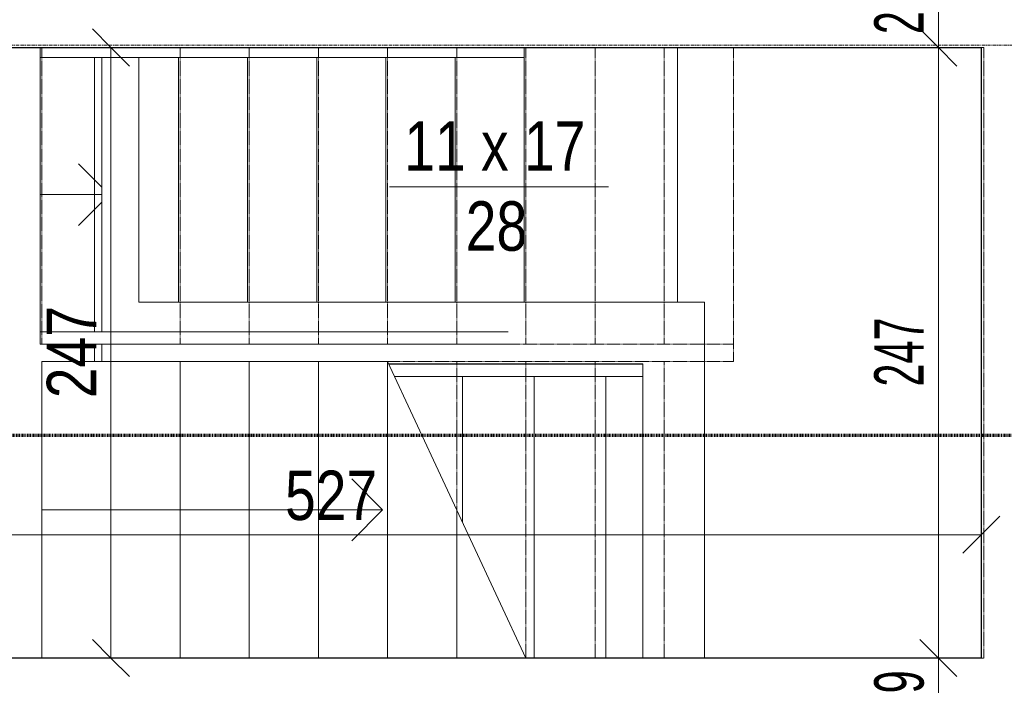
# Model space of a CAD drawing. Header units: millimetres. Extents: x -56965 to 15328, y -25411 to 16900.
# Tile 60 of 69: x -9156 to -5170, y -8274 to -5582. Entities that reach past the tile are written whole.
import ezdxf

# ---------------------------------------------------------------- set-up
doc = ezdxf.new("R2010")
doc.units = ezdxf.units.MM
for name, pattern in [('Kreska', [6.35, 3.175, -3.175]), ('Linia siatki', [22.225, 12.7, -3.175, 3.175, -3.175]), ('Ponad', [3.96875, 2.38125, -1.5875])]:
    doc.linetypes.add(name, pattern=pattern)
for name, color, linetype, lineweight in [('A-ANNO-DIMS', 7, 'Continuous', 5), ('A-ANNO-DIMS-100', 7, 'Continuous', 5), ('A-FLOR', 7, 'Continuous', 5), ('A-FLOR-HRAL', 7, 'Continuous', 5), ('A-WALL', 7, 'Continuous', 5), ('G-ANNO-SYMB', 7, 'Continuous', 5), ('S-GRID', 7, 'Continuous', 5), ('S-STRS', 7, 'Continuous', 5), ('S-STRS-ANNO', 7, 'Continuous', 5), ('S-STRS-IDEN', 7, 'Continuous', 5), ('S-STRS-MBND', 7, 'Ponad', 5)]:
    doc.layers.add(name, color=color, linetype=linetype, lineweight=lineweight)
doc.styles.add('Arial_1', font='arial.ttf', dxfattribs={"width": 0.8, "height": 200})
doc.styles.add('Arial_4', font='arial.ttf', dxfattribs={"width": 0.6, "height": 200})
doc.dimstyles.new('REVIT_standard', dxfattribs={"dimscale": 304.8, "dimtxt": 204.05188, "dimasz": 0.492126, "dimexe": 0.328084, "dimexo": 0.0625, "dimgap": 0, "dimtad": 1, "dimdec": 0, "dimlfac": 0.1, "dimzin": 0, "dimdsep": 46, "dimtxsty": 'Arial_1', "dimblk1": 'OBLIQUE', "dimblk2": 'OBLIQUE', "dimsah": 1, "dimcen": 0.09, "dimazin": 0, "dimtfac": 1, "dimtdec": 4, "dimtix": 1, "dimtmove": 0, "dimatfit": 3, "dimfxl": 0.328084, "dimfxlon": 1, "dimtvp": 1, "dimtolj": 1, "dimtzin": 0, "dimarcsym": 2})
doc.dimstyles.new('standard_wielkość_otworów', dxfattribs={"dimscale": 304.8, "dimtxt": 204.05188, "dimasz": 0.492126, "dimexe": 0.328084, "dimexo": 0.0625, "dimgap": 0, "dimtad": 1, "dimdec": 0, "dimlfac": 0.1, "dimzin": 0, "dimdsep": 46, "dimtxsty": 'Arial_4', "dimblk1": 'OBLIQUE', "dimblk2": 'OBLIQUE', "dimsah": 1, "dimcen": 0.09, "dimazin": 0, "dimtfac": 1, "dimtdec": 4, "dimtix": 1, "dimtmove": 0, "dimatfit": 3, "dimfxl": 0.328084, "dimfxlon": 1, "dimtvp": 1, "dimtolj": 1, "dimtzin": 0, "dimarcsym": 2})

# ---------------------------------------------------------------- blocks, each defined once
blk = doc.blocks.new('Typ poręczy górnej - Górna poręcz_wewnętrzny_-1538384-PARTER')
at = {"layer": 'A-FLOR-HRAL'}
for p, q in [((-7662, -6974.8), (-6633.4, -6974.8)), ((-6633.4, -7024.8), (-7638.6, -7024.8))]:
    blk.add_line(p, q, dxfattribs=at)
blk = doc.blocks.new('Typ poręczy górnej - Górna poręcz_wewnętrzny_-V13-PARTER')
at = {"layer": 'A-FLOR-HRAL'}
for p, q in [((-7662, -6974.8), (-6633.4, -6974.8)), ((-7638.6, -7024.8), (-6633.4, -7024.8))]:
    blk.add_line(p, q, dxfattribs=at)
blk = doc.blocks.new('Typ poręczy górnej - Górna poręcz_wewnętrzny_-1538969-PARTER')
at = {"layer": 'A-FLOR-HRAL'}
for p, q in [((-9073.4, -5734.8), (-9073.4, -5694.4)), ((-7113.4, -5694.4), (-7113.4, -5734.8)), ((-7113.4, -5734.8), (-9073.4, -5734.8))]:
    blk.add_line(p, q, dxfattribs=at)
blk = doc.blocks.new('Typ poręczy górnej - Górna poręcz_wewnętrzny_-V14-PARTER')
at = {"layer": 'A-FLOR-HRAL'}
for p, q in [((-9073.4, -5734.8), (-9073.4, -5694.4)), ((-7113.4, -5734.8), (-7113.4, -5694.4)), ((-7113.4, -5734.8), (-9073.4, -5734.8))]:
    blk.add_line(p, q, dxfattribs=at)
blk = doc.blocks.new('Typ poręczy górnej - Górna poręcz_wewnętrzny_-1538980-PARTER')
at = {"layer": 'A-FLOR-HRAL'}
for p, q in [((-9073.4, -6894), (-9073.4, -6844)), ((-9073.4, -6844), (-7178, -6844)), ((-7178, -6894), (-9073.4, -6894))]:
    blk.add_line(p, q, dxfattribs=at)
blk = doc.blocks.new('Typ poręczy górnej - Górna poręcz_wewnętrzny_-V15-PARTER')
at = {"layer": 'A-FLOR-HRAL'}
for p, q in [((-9073.4, -6894), (-9073.4, -6844)), ((-7178, -6844), (-9073.4, -6844)), ((-7178, -6894), (-9073.4, -6894))]:
    blk.add_line(p, q, dxfattribs=at)
blk = doc.blocks.new('DIMBLOCK9-PARTER')
at = {"layer": 'A-ANNO-DIMS-100', "color": 250, "true_color": 0x303030, "transparency": 16777216}
for p, q in [((-10533.4, -7665.5), (-10533.4, -7565.5)), ((-5263.4, -7665.5), (-5263.4, -7565.5)), ((-10533.4, -7665.5), (-10458.4, -7590.5)), ((-5263.4, -7665.5), (-5188.4, -7590.5)), ((-10533.4, -7665.5), (-10608.4, -7740.5)), ((-10533.4, -7665.5), (-5263.4, -7665.5)), ((-10533.4, -7665.5), (-10533.4, -7765.5)), ((-5263.4, -7665.5), (-5338.4, -7740.5)), ((-5263.4, -7665.5), (-5263.4, -7765.5))]:
    blk.add_line(p, q, dxfattribs=at)
at = {"layer": 'A-ANNO-DIMS-100', "color": 0, "transparency": 16777216, "insert": (-8082.1, -7405.9), "char_height": 200, "width": 440.752, "attachment_point": 1, "line_spacing_factor": 0.941778, "style": 'Arial_1'}
blk.add_mtext('527', dxfattribs=at)
blk = doc.blocks.new('_Oblique')
at = {"color": 0, "linetype": 'ByBlock', "lineweight": -2}
blk.add_line((-0.5, -0.5), (0.5, 0.5), dxfattribs=at)
blk = doc.blocks.new('DIMBLOCK10-PARTER')
at = {"layer": 'A-ANNO-DIMS-100', "color": 250, "true_color": 0x303030, "transparency": 16777216}
for p, q in [((-8786.8, -5694.4), (-8861.8, -5619.4)), ((-8786.8, -5694.4), (-8886.8, -5694.4)), ((-8786.8, -5694.4), (-8786.8, -8164.4)), ((-8786.8, -5694.4), (-8711.8, -5769.4)), ((-8786.8, -5694.4), (-8686.8, -5694.4)), ((-8786.8, -8164.4), (-8861.8, -8089.4)), ((-8786.8, -8164.4), (-8886.8, -8164.4)), ((-8786.8, -8164.4), (-8711.8, -8239.4)), ((-8786.8, -8164.4), (-8686.8, -8164.4))]:
    blk.add_line(p, q, dxfattribs=at)
at = {"layer": 'A-ANNO-DIMS-100', "color": 0, "transparency": 16777216, "insert": (-9046.5, -7113.1), "char_height": 200, "width": 440.752, "attachment_point": 1, "rotation": 90, "line_spacing_factor": 0.941778, "style": 'Arial_1'}
blk.add_mtext('247', dxfattribs=at)
blk = doc.blocks.new('OBS oznaczenie biegu schodów ___FK_4_0 - OBS_Oznaczenie biegu schodów-885247-PARTER')
at = {"layer": 'S-STRS-IDEN'}
blk.add_line((1.184, 0.362), (10.056, 0.362), dxfattribs=at)
blk = doc.blocks.new('DIMBLOCK252-PARTER')
at = {"layer": 'A-ANNO-DIMS-100', "color": 250, "true_color": 0x303030, "transparency": 16777216}
for p, q in [((-5437.1, -8164.4), (-5512.1, -8089.4)), ((-5437.1, -8164.4), (-5537.1, -8164.4)), ((-5437.1, -8454.4), (-5437.1, -8164.4)), ((-5437.1, -8164.4), (-5362.1, -8239.4)), ((-5437.1, -8164.4), (-5337.1, -8164.4)), ((-5437.1, -8454.4), (-5512.1, -8379.4)), ((-5437.1, -8454.4), (-5537.1, -8454.4)), ((-5437.1, -8454.4), (-5362.1, -8529.4)), ((-5437.1, -8454.4), (-5337.1, -8454.4))]:
    blk.add_line(p, q, dxfattribs=at)
at = {"layer": 'A-ANNO-DIMS-100', "color": 0, "transparency": 16777216, "insert": (-5696.7, -8400.4), "char_height": 200, "width": 218.492, "attachment_point": 1, "rotation": 90, "line_spacing_factor": 0.941778, "style": 'Arial_4'}
blk.add_mtext('29', dxfattribs=at)
blk = doc.blocks.new('DIMBLOCK253-PARTER')
at = {"layer": 'A-ANNO-DIMS-100', "color": 250, "true_color": 0x303030, "transparency": 16777216}
for p, q in [((-5437.1, -5694.4), (-5512.1, -5619.4)), ((-5437.1, -5694.4), (-5537.1, -5694.4)), ((-5437.1, -8164.4), (-5437.1, -5694.4)), ((-5437.1, -5694.4), (-5362.1, -5769.4)), ((-5437.1, -5694.4), (-5337.1, -5694.4)), ((-5437.1, -8164.4), (-5512.1, -8089.4)), ((-5437.1, -8164.4), (-5537.1, -8164.4)), ((-5437.1, -8164.4), (-5362.1, -8239.4)), ((-5437.1, -8164.4), (-5337.1, -8164.4))]:
    blk.add_line(p, q, dxfattribs=at)
at = {"layer": 'A-ANNO-DIMS-100', "color": 0, "transparency": 16777216, "insert": (-5696.7, -7066), "char_height": 200, "width": 327.739, "attachment_point": 1, "rotation": 90, "line_spacing_factor": 0.941778, "style": 'Arial_4'}
blk.add_mtext('247', dxfattribs=at)
blk = doc.blocks.new('DIMBLOCK254-PARTER')
at = {"layer": 'A-ANNO-DIMS-100', "color": 250, "true_color": 0x303030, "transparency": 16777216}
for p, q in [((-5437.1, -5404.4), (-5512.1, -5329.4)), ((-5437.1, -5404.4), (-5537.1, -5404.4)), ((-5437.1, -5694.4), (-5437.1, -5404.4)), ((-5437.1, -5404.4), (-5362.1, -5479.4)), ((-5437.1, -5404.4), (-5337.1, -5404.4)), ((-5437.1, -5694.4), (-5512.1, -5619.4)), ((-5437.1, -5694.4), (-5537.1, -5694.4)), ((-5437.1, -5694.4), (-5362.1, -5769.4)), ((-5437.1, -5694.4), (-5337.1, -5694.4))]:
    blk.add_line(p, q, dxfattribs=at)
at = {"layer": 'A-ANNO-DIMS-100', "color": 0, "transparency": 16777216, "insert": (-5696.7, -5640.4), "char_height": 200, "width": 218.492, "attachment_point": 1, "rotation": 90, "line_spacing_factor": 0.941778, "style": 'Arial_4'}
blk.add_mtext('29', dxfattribs=at)

msp = doc.modelspace()

# ---------------------------------------------------------------- linework, layer by layer
at = {"layer": 'A-FLOR'}
for p, q in [((-8853.41602, -6844.00745), (-8853.41602, -5734.80745)), ((-8853.41602, -6964.40745), (-8853.41602, -6894.00745))]:
    msp.add_line(p, q, dxfattribs=at)
at = {"layer": 'A-WALL', "lineweight": 25}
for p, q in [((-9430.74084, -5694.40745), (-5263.41602, -5694.40745)), ((-5263.41602, -5694.40745), (-5263.41602, -8164.40745)), ((-5263.41602, -8164.40745), (-9430.74084, -8164.40745))]:
    msp.add_line(p, q, dxfattribs=at)
at = {"layer": 'A-WALL'}
for p, q in [((-8823.41602, -6844.00745), (-8823.41602, -5734.80745)), ((-8673.41602, -5734.80745), (-8673.41602, -6724.40745)), ((-8673.41602, -6724.40745), (-6383.41602, -6724.40745)), ((-6383.41602, -6724.40745), (-6383.41602, -8164.40745)), ((-8823.41602, -6894.00745), (-8823.41602, -6964.40745)), ((-6633.41602, -6974.40745), (-7662.16202, -6974.40745)), ((-6633.41602, -8164.40745), (-6633.41602, -6974.40745))]:
    msp.add_line(p, q, dxfattribs=at)
at = {"layer": 'G-ANNO-SYMB', "linetype": 'Kreska', "lineweight": 70}
msp.add_line((-55297.31464, -7263.09522), (555.43524, -7263.09522), dxfattribs=at)
at = {"layer": 'S-GRID', "linetype": 'Linia siatki'}
msp.add_line((-55866.74056, -5684.40745), (1287.74041, -5684.40745), dxfattribs=at)
at = {"layer": 'S-STRS'}
for p, q in [((-6493.41602, -5694.40745), (-6493.41602, -6724.40745)), ((-9073.41602, -6844.00745), (-9073.41602, -5734.80745)), ((-8513.41602, -6724.40745), (-8513.41602, -5734.80745)), ((-8233.41602, -6724.40745), (-8233.41602, -5734.80745)), ((-7953.41602, -6724.40745), (-7953.41602, -5734.80745)), ((-7673.41602, -6724.40745), (-7673.41602, -5734.80745)), ((-7393.41602, -6724.40745), (-7393.41602, -5734.80745)), ((-7113.41602, -6724.40745), (-7113.41602, -5734.80745)), ((-8823.41602, -6894.40745), (-8853.41602, -6894.40745)), ((-9066.82869, -6964.40745), (-9066.82869, -8164.40745)), ((-9066.82869, -6964.40745), (-8786.82869, -6964.40745)), ((-8786.82869, -6964.40745), (-8506.82869, -6964.40745)), ((-8786.82869, -6964.40745), (-8786.82869, -8164.40745)), ((-8506.82869, -6964.40745), (-8226.82869, -6964.40745)), ((-8506.82869, -6964.40745), (-8506.82869, -8164.40745)), ((-8226.82869, -6964.40745), (-7946.82869, -6964.40745)), ((-8226.82869, -6964.40745), (-8226.82869, -8164.40745)), ((-7946.82869, -6964.40745), (-7666.82869, -6964.40745)), ((-7946.82869, -6964.40745), (-7946.82869, -8164.40745)), ((-7666.82869, -6964.40745), (-7666.61328, -6964.40745)), ((-7666.82869, -6964.40745), (-7666.82869, -8164.40745)), ((-7363.41602, -7024.80745), (-7363.41602, -7614.61607)), ((-7073.41602, -7024.80745), (-7073.41602, -8164.40745)), ((-6783.41602, -7024.80745), (-6783.41602, -8164.40745)), ((-7386.82869, -7564.40745), (-7386.82869, -8164.40745))]:
    msp.add_line(p, q, dxfattribs=at)
at = {"layer": 'S-STRS', "linetype": 'Ponad'}
for p, q in [((-8513.41602, -6724.40745), (-8513.41602, -5734.80745)), ((-8233.41602, -6724.40745), (-8233.41602, -5734.80745)), ((-7953.41602, -6724.40745), (-7953.41602, -5734.80745)), ((-7673.41602, -6724.40745), (-7673.41602, -5734.80745)), ((-7393.41602, -6724.40745), (-7393.41602, -5734.80745)), ((-7113.41602, -6724.40745), (-7113.41602, -5734.80745)), ((-9066.82869, -6964.40745), (-9066.82869, -8164.40745)), ((-8786.82869, -6964.40745), (-8786.82869, -8164.40745)), ((-8506.82869, -6964.40745), (-8506.82869, -8164.40745)), ((-8226.82869, -6964.40745), (-8226.82869, -8164.40745)), ((-7946.82869, -6964.40745), (-7946.82869, -8164.40745)), ((-7666.82869, -6964.40745), (-7666.82869, -8164.40745)), ((-7363.41602, -7024.80745), (-7363.41602, -7614.61607)), ((-7073.41602, -7024.80745), (-7073.41602, -8164.40745)), ((-6783.41602, -7024.80745), (-6783.41602, -8164.40745)), ((-7386.82869, -7564.40745), (-7386.82869, -8164.40745))]:
    msp.add_line(p, q, dxfattribs=at)
at = {"layer": 'S-STRS', "color": 252, "true_color": 0x838383}
for p, q in [((-8853.41602, -6894.40745), (-9073.41602, -6894.40745)), ((-5263.41602, -8164.40745), (-5263.41602, -7440.40745))]:
    msp.add_line(p, q, dxfattribs=at)
at = {"layer": 'S-STRS', "color": 9, "true_color": 0xc2c2c2}
msp.add_line((-5263.41602, -7440.40745), (-5263.41602, -6900.53374), dxfattribs=at)
at = {"layer": 'S-STRS-ANNO', "color": 252, "true_color": 0x838383}
for p, q in [((-8853.41602, -6229.40745), (-8918.41602, -6164.40745)), ((-8853.41602, -6289.40745), (-9073.41602, -6289.40745)), ((-8853.41602, -6349.40745), (-8918.41602, -6414.40745))]:
    msp.add_line(p, q, dxfattribs=at)
at = {"layer": 'S-STRS-ANNO'}
for p, q in [((-8823.41602, -6259.40745), (-8853.41602, -6229.40745)), ((-8823.41602, -6289.40745), (-8853.41602, -6289.40745)), ((-8823.41602, -6319.40745), (-8853.41602, -6349.40745)), ((-7686.82869, -7564.40745), (-7811.82869, -7439.40745)), ((-9066.82869, -7564.40745), (-8786.82869, -7564.40745)), ((-8786.82869, -7564.40745), (-8506.82869, -7564.40745)), ((-8506.82869, -7564.40745), (-8226.82869, -7564.40745)), ((-8226.82869, -7564.40745), (-7946.82869, -7564.40745)), ((-7946.82869, -7564.40745), (-7686.82869, -7564.40745)), ((-7686.82869, -7564.40745), (-7811.82869, -7689.40745))]:
    msp.add_line(p, q, dxfattribs=at)
at = {"layer": 'S-STRS-MBND'}
for p, q in [((-9066.82869, -6894.40745), (-9066.82869, -5694.40745)), ((-6266.82869, -5694.40745), (-9066.82869, -5694.40745)), ((-8786.82869, -6894.40745), (-8786.82869, -5694.40745)), ((-8786.82869, -6894.40745), (-8786.82869, -5694.40745)), ((-8506.82869, -6894.40745), (-8506.82869, -5694.40745)), ((-8506.82869, -6894.40745), (-8506.82869, -5694.40745)), ((-8226.82869, -6894.40745), (-8226.82869, -5694.40745)), ((-8226.82869, -6894.40745), (-8226.82869, -5694.40745)), ((-7946.82869, -6894.40745), (-7946.82869, -5694.40745)), ((-7946.82869, -6894.40745), (-7946.82869, -5694.40745)), ((-7666.82869, -6894.40745), (-7666.82869, -5694.40745)), ((-7666.82869, -6894.40745), (-7666.82869, -5694.40745)), ((-7386.82869, -6894.40745), (-7386.82869, -5694.40745)), ((-7386.82869, -6894.40745), (-7386.82869, -5694.40745)), ((-7106.82869, -6894.40745), (-7106.82869, -5694.40745)), ((-7106.82869, -6894.40745), (-7106.82869, -5694.40745)), ((-6826.82869, -6894.40745), (-6826.82869, -5694.40745)), ((-6826.82869, -6894.40745), (-6826.82869, -5694.40745)), ((-6546.82869, -6894.40745), (-6546.82869, -5694.40745)), ((-6546.82869, -6894.40745), (-6546.82869, -5694.40745)), ((-5253.41602, -5694.40745), (-6266.82869, -5694.40745)), ((-6266.82869, -6894.40745), (-6266.82869, -5694.40745)), ((-6266.82869, -6894.40745), (-6266.82869, -5694.40745)), ((-5253.41602, -8164.40745), (-5253.41602, -5694.40745)), ((-6266.82869, -6894.40745), (-9066.82869, -6894.40745)), ((-6266.82869, -6894.40745), (-6266.82869, -6964.40745)), ((-7666.61328, -6964.40745), (-6546.82869, -6964.40745)), ((-7386.82869, -6964.40745), (-7386.82869, -7564.40745)), ((-7386.82869, -6964.40745), (-7386.82869, -7564.40745)), ((-7106.82869, -6964.40745), (-7106.82869, -8164.40745)), ((-7106.82869, -6964.40745), (-7106.82869, -8164.40745)), ((-6826.82869, -6964.40745), (-6826.82869, -8164.40745)), ((-6826.82869, -6964.40745), (-6826.82869, -8164.40745)), ((-6266.82869, -6964.40745), (-6546.82869, -6964.40745)), ((-6546.82869, -6964.40745), (-6546.82869, -8164.40745)), ((-6546.82869, -6964.40745), (-6546.82869, -8164.40745)), ((-7107.04409, -8164.40745), (-6546.82869, -8164.40745)), ((-6546.82869, -8164.40745), (-5253.41602, -8164.40745))]:
    msp.add_line(p, q, dxfattribs=at)
at = {"layer": 'S-STRS-MBND', "linetype": 'Continuous'}
msp.add_line((-7107.04409, -8164.40745), (-7666.61328, -6964.40745), dxfattribs=at)

# ---------------------------------------------------------------- block references
at = {"layer": 'A-FLOR-HRAL'}
for name in ['Typ poręczy górnej - Górna poręcz_wewnętrzny_-1538969-PARTER', 'Typ poręczy górnej - Górna poręcz_wewnętrzny_-V14-PARTER', 'Typ poręczy górnej - Górna poręcz_wewnętrzny_-1538980-PARTER', 'Typ poręczy górnej - Górna poręcz_wewnętrzny_-V15-PARTER', 'Typ poręczy górnej - Górna poręcz_wewnętrzny_-1538384-PARTER', 'Typ poręczy górnej - Górna poręcz_wewnętrzny_-V13-PARTER']:
    msp.add_blockref(name, (0, 0), dxfattribs=at)
at = {"layer": 'S-STRS-IDEN', "xscale": 99.99999999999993, "yscale": 99.99999999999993, "zscale": 99.99999999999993}
msp.add_blockref('OBS oznaczenie biegu schodów ___FK_4_0 - OBS_Oznaczenie biegu schodów-885247-PARTER', (-7777.41181, -6294.40745), dxfattribs=at)

# ---------------------------------------------------------------- texts
at = {"layer": 'S-STRS-IDEN', "char_height": 200, "attachment_point": 1, "style": 'Arial_1'}
for s, insert, width in [('11 x 17', (-7599.21787, -5992.42116), 910.717), ('28', (-7350.50953, -6316.53574), 307.848)]:
    msp.add_mtext(s, dxfattribs=dict(at, insert=insert, width=width))

# ---------------------------------------------------------------- dimensions: what is measured, and where the dimension line sits
at = {"layer": 'A-ANNO-DIMS', "color": 250, "true_color": 0x303030}
for base, p1, p2, dimstyle, override, picture, middle in [((-5437.05001, -5404.40745), (-5537.05001, -5694.40745), (-5537.05001, -5404.40745), 'standard_wielkość_otworów', {"dimpost": '<>', "dimfxl": 290}, 'DIMBLOCK254-PARTER', (-5539.16461, -5549.40745)), ((-8786.82869, -8164.40745), (-8686.82869, -5694.40745), (-8686.82869, -8164.40745), 'REVIT_standard', {"dimpost": '<>', "dimfxl": 2470}, 'DIMBLOCK10-PARTER', (-8887.23796, -6929.40745)), ((-5437.05001, -5694.40745), (-5537.05001, -8164.40745), (-5537.05001, -5694.40745), 'standard_wielkość_otworów', {"dimpost": '<>', "dimfxl": 2470}, 'DIMBLOCK253-PARTER', (-5537.45929, -6929.40745)), ((-5437.05001, -8164.40745), (-5537.05001, -8454.40745), (-5537.05001, -8164.40745), 'standard_wielkość_otworów', {"dimpost": '<>', "dimfxl": 290}, 'DIMBLOCK252-PARTER', (-5539.16461, -8309.40745))]:
    dim = msp.add_linear_dim(base=base, p1=p1, p2=p2, angle=90, dimstyle=dimstyle, override=override, dxfattribs=at)
    dim.commit()
    dim.dimension.update_dxf_attribs({"geometry": picture, "text_midpoint": middle})
dim = msp.add_linear_dim(base=(-5263.41602, -7665.50596), p1=(-10533.41602, -7565.50596), p2=(-5263.41602, -7565.50596), dimstyle='REVIT_standard', override={"dimpost": '<>', "dimfxl": 5270}, dxfattribs=at)
dim.commit()
dim.dimension.update_dxf_attribs({"geometry": 'DIMBLOCK9-PARTER', "text_midpoint": (-7898.41602, -7563.39136)})

doc.saveas('drawing.dxf')
